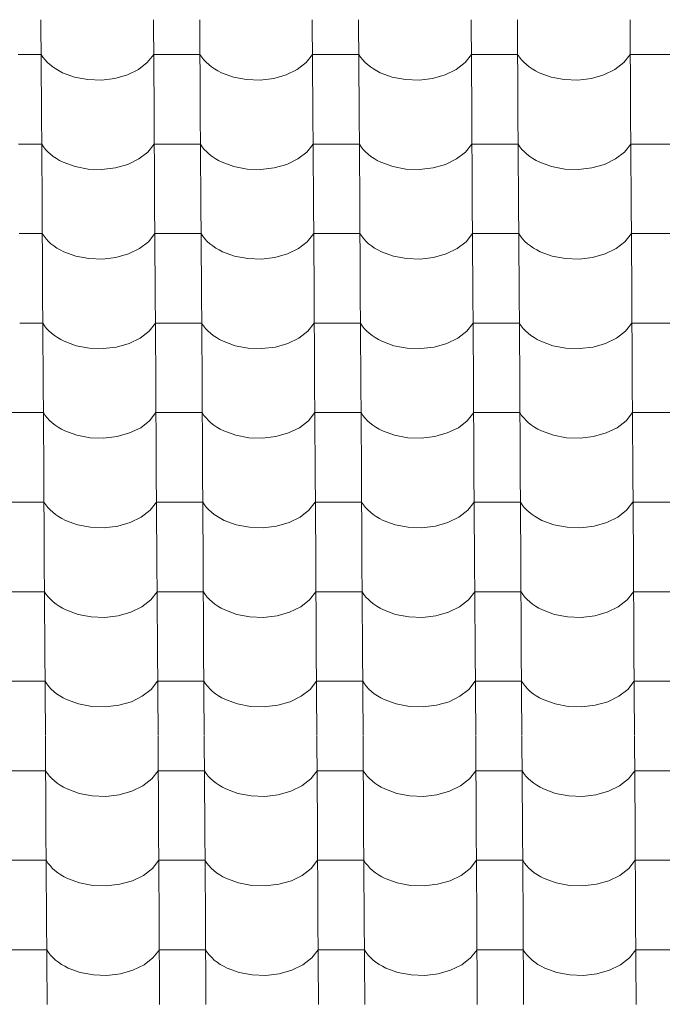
# Model space of a CAD drawing. Header units: millimetres. Extents: x -29001 to 109416, y -1251 to 13451.
# Tile 145 of 163: x -5127 to -4459, y 8009 to 9032. Entities that reach past the tile are written whole.
import ezdxf

# ---------------------------------------------------------------- set-up
doc = ezdxf.new("R2010")
doc.units = ezdxf.units.MM
doc.header["$MEASUREMENT"] = 0
doc.layers.add('POHLED JIŽNÍ_1_Konstrukce - nosné', color=7, linetype='Continuous')
doc.layers.add('POHLED JIŽNÍ_1_Nové_Výplně - Povrchové', color=7, linetype='Continuous')

# ---------------------------------------------------------------- blocks, each defined once
blk = doc.blocks.new('*X1', base_point=(-31394.7, -25864.9))
at = {"layer": 'POHLED JIŽNÍ_1_Nové_Výplně - Povrchové', "color": 21, "linetype": 'Continuous', "lineweight": 20, "true_color": 0xffaaaa}
for p, q in [((-5104.8, 9032.1), (-5104.3, 8939.4)), ((-4987.9, 9032.1), (-4987.3, 8939.4)), ((-4939.8, 9032.1), (-4939.3, 8939.4)), ((-4822.9, 9032.1), (-4822.3, 8939.4)), ((-4774.8, 9032.1), (-4774.3, 8939.4)), ((-4657.9, 9032.1), (-4657.3, 8939.4)), ((-4609.9, 9032.1), (-4609.3, 8939.4)), ((-4492.9, 9032.1), (-4492.3, 8939.4)), ((-5104.6, 8995.9), (-5128.6, 8995.9)), ((-5104.6, 8995.9), (-5102.8, 8993.2)), ((-5102.8, 8993.2), (-5100.6, 8990.5)), ((-5100.6, 8990.5), (-5098.2, 8987.9)), ((-4994.3, 8987.6), (-4987.7, 8995.9)), ((-4963.6, 8995.9), (-4987.7, 8995.9)), ((-4939.6, 8995.9), (-4963.6, 8995.9)), ((-4939.6, 8995.9), (-4937.8, 8993.2)), ((-4937.8, 8993.2), (-4935.6, 8990.5)), ((-4935.6, 8990.5), (-4933.2, 8987.9)), ((-4829.3, 8987.6), (-4822.7, 8995.9)), ((-4798.6, 8995.9), (-4822.7, 8995.9)), ((-4774.6, 8995.9), (-4798.6, 8995.9)), ((-4774.6, 8995.9), (-4772.8, 8993.2)), ((-4772.8, 8993.2), (-4770.6, 8990.5)), ((-4770.6, 8990.5), (-4768.2, 8987.9)), ((-4664.3, 8987.6), (-4657.7, 8995.9)), ((-4633.6, 8995.9), (-4657.7, 8995.9)), ((-4609.6, 8995.9), (-4633.6, 8995.9)), ((-4609.6, 8995.9), (-4607.8, 8993.2)), ((-4607.8, 8993.2), (-4605.6, 8990.5)), ((-4605.6, 8990.5), (-4603.2, 8987.9)), ((-4499.3, 8987.6), (-4492.7, 8995.9)), ((-4468.6, 8995.9), (-4492.7, 8995.9)), ((-4444.6, 8995.9), (-4468.6, 8995.9)), ((-5098.2, 8987.9), (-5095.5, 8985.4)), ((-5095.5, 8985.4), (-5092.6, 8983.1)), ((-5092.6, 8983.1), (-5089.4, 8980.9)), ((-5089.4, 8980.9), (-5085.9, 8978.9)), ((-5015, 8974.8), (-5003.5, 8980.4)), ((-5003.5, 8980.4), (-4994.3, 8987.6)), ((-4933.2, 8987.9), (-4930.5, 8985.4)), ((-4930.5, 8985.4), (-4927.6, 8983.1)), ((-4927.6, 8983.1), (-4924.4, 8980.9)), ((-4924.4, 8980.9), (-4920.9, 8978.9)), ((-4850, 8974.8), (-4838.5, 8980.4)), ((-4838.5, 8980.4), (-4829.3, 8987.6)), ((-4768.2, 8987.9), (-4765.5, 8985.4)), ((-4765.5, 8985.4), (-4762.6, 8983.1)), ((-4762.6, 8983.1), (-4759.4, 8980.9)), ((-4759.4, 8980.9), (-4755.9, 8978.9)), ((-4685, 8974.8), (-4673.5, 8980.4)), ((-4673.5, 8980.4), (-4664.3, 8987.6)), ((-4603.2, 8987.9), (-4600.5, 8985.4)), ((-4600.5, 8985.4), (-4597.6, 8983.1)), ((-4597.6, 8983.1), (-4594.4, 8980.9)), ((-4594.4, 8980.9), (-4590.9, 8978.9)), ((-4520, 8974.8), (-4508.5, 8980.4)), ((-4508.5, 8980.4), (-4499.3, 8987.6)), ((-5085.9, 8978.9), (-5082.3, 8977)), ((-5082.3, 8977), (-5069.8, 8972.5)), ((-5069.8, 8972.5), (-5056.2, 8969.9)), ((-5056.2, 8969.9), (-5042, 8969.4)), ((-5042, 8969.4), (-5028, 8971.1)), ((-5028, 8971.1), (-5015, 8974.8)), ((-4920.9, 8978.9), (-4917.3, 8977)), ((-4917.3, 8977), (-4904.8, 8972.5)), ((-4904.8, 8972.5), (-4891.2, 8969.9)), ((-4891.2, 8969.9), (-4877, 8969.4)), ((-4877, 8969.4), (-4863, 8971.1)), ((-4863, 8971.1), (-4850, 8974.8)), ((-4755.9, 8978.9), (-4752.3, 8977)), ((-4752.3, 8977), (-4739.8, 8972.5)), ((-4739.8, 8972.5), (-4726.2, 8969.9)), ((-4726.2, 8969.9), (-4712, 8969.4)), ((-4712, 8969.4), (-4698, 8971.1)), ((-4698, 8971.1), (-4685, 8974.8)), ((-4590.9, 8978.9), (-4587.3, 8977)), ((-4587.3, 8977), (-4574.8, 8972.5)), ((-4574.8, 8972.5), (-4561.2, 8969.9)), ((-4561.2, 8969.9), (-4547, 8969.4)), ((-4547, 8969.4), (-4533, 8971.1)), ((-4533, 8971.1), (-4520, 8974.8)), ((-5104.3, 8939.1), (-5103.7, 8846.4)), ((-4987.3, 8939.1), (-4986.7, 8846.4)), ((-4939.3, 8939.1), (-4938.7, 8846.4)), ((-4822.3, 8939.1), (-4821.7, 8846.4)), ((-4774.3, 8939.1), (-4773.7, 8846.4)), ((-4657.3, 8939.1), (-4656.7, 8846.4)), ((-4609.3, 8939.1), (-4608.7, 8846.4)), ((-4492.3, 8939.1), (-4491.7, 8846.4)), ((-5104, 8902.9), (-5128.1, 8902.9)), ((-5104, 8902.9), (-5102.2, 8900.1)), ((-5102.2, 8900.1), (-5100.1, 8897.4)), ((-4993.7, 8894.5), (-4987.1, 8902.9)), ((-4963.1, 8902.9), (-4987.1, 8902.9)), ((-4939, 8902.9), (-4963.1, 8902.9)), ((-4939, 8902.9), (-4937.2, 8900.1)), ((-4937.2, 8900.1), (-4935.1, 8897.4)), ((-4828.7, 8894.5), (-4822.1, 8902.9)), ((-4798.1, 8902.9), (-4822.1, 8902.9)), ((-4774, 8902.9), (-4798.1, 8902.9)), ((-4774, 8902.9), (-4772.2, 8900.1)), ((-4772.2, 8900.1), (-4770.1, 8897.4)), ((-4663.7, 8894.5), (-4657.1, 8902.9)), ((-4633.1, 8902.9), (-4657.1, 8902.9)), ((-4609, 8902.9), (-4633.1, 8902.9)), ((-4609, 8902.9), (-4607.2, 8900.1)), ((-4607.2, 8900.1), (-4605.1, 8897.4)), ((-4498.7, 8894.5), (-4492.1, 8902.9)), ((-4468.1, 8902.9), (-4492.1, 8902.9)), ((-4444, 8902.9), (-4468.1, 8902.9)), ((-5100.1, 8897.4), (-5097.6, 8894.9)), ((-5097.6, 8894.9), (-5094.9, 8892.4)), ((-5094.9, 8892.4), (-5092, 8890.1)), ((-5092, 8890.1), (-5088.8, 8887.9)), ((-5088.8, 8887.9), (-5085.4, 8885.9)), ((-5003, 8887.4), (-4993.7, 8894.5)), ((-4935.1, 8897.4), (-4932.6, 8894.9)), ((-4932.6, 8894.9), (-4929.9, 8892.4)), ((-4929.9, 8892.4), (-4927, 8890.1)), ((-4927, 8890.1), (-4923.8, 8887.9)), ((-4923.8, 8887.9), (-4920.4, 8885.9)), ((-4838, 8887.4), (-4828.7, 8894.5)), ((-4770.1, 8897.4), (-4767.6, 8894.9)), ((-4767.6, 8894.9), (-4764.9, 8892.4)), ((-4764.9, 8892.4), (-4762, 8890.1)), ((-4762, 8890.1), (-4758.8, 8887.9)), ((-4758.8, 8887.9), (-4755.4, 8885.9)), ((-4673, 8887.4), (-4663.7, 8894.5)), ((-4605.1, 8897.4), (-4602.6, 8894.9)), ((-4602.6, 8894.9), (-4599.9, 8892.4)), ((-4599.9, 8892.4), (-4597, 8890.1)), ((-4597, 8890.1), (-4593.8, 8887.9)), ((-4593.8, 8887.9), (-4590.4, 8885.9)), ((-4508, 8887.4), (-4498.7, 8894.5)), ((-5085.4, 8885.9), (-5081.7, 8884)), ((-5081.7, 8884), (-5069.3, 8879.5)), ((-5069.3, 8879.5), (-5055.6, 8876.9)), ((-5041.4, 8876.4), (-5027.4, 8878.1)), ((-5027.4, 8878.1), (-5014.4, 8881.8)), ((-5014.4, 8881.8), (-5003, 8887.4)), ((-4920.4, 8885.9), (-4916.7, 8884)), ((-4916.7, 8884), (-4904.3, 8879.5)), ((-4904.3, 8879.5), (-4890.6, 8876.9)), ((-4876.4, 8876.4), (-4862.4, 8878.1)), ((-4862.4, 8878.1), (-4849.4, 8881.8)), ((-4849.4, 8881.8), (-4838, 8887.4)), ((-4755.4, 8885.9), (-4751.7, 8884)), ((-4751.7, 8884), (-4739.3, 8879.5)), ((-4739.3, 8879.5), (-4725.6, 8876.9)), ((-4711.4, 8876.4), (-4697.4, 8878.1)), ((-4697.4, 8878.1), (-4684.4, 8881.8)), ((-4684.4, 8881.8), (-4673, 8887.4)), ((-4590.4, 8885.9), (-4586.7, 8884)), ((-4586.7, 8884), (-4574.3, 8879.5)), ((-4574.3, 8879.5), (-4560.6, 8876.9)), ((-4546.4, 8876.4), (-4532.4, 8878.1)), ((-4532.4, 8878.1), (-4519.4, 8881.8)), ((-4519.4, 8881.8), (-4508, 8887.4)), ((-5055.6, 8876.9), (-5041.4, 8876.4)), ((-4890.6, 8876.9), (-4876.4, 8876.4)), ((-4725.6, 8876.9), (-4711.4, 8876.4)), ((-4560.6, 8876.9), (-4546.4, 8876.4)), ((-5103.7, 8846.1), (-5103.1, 8753.4)), ((-4986.7, 8846.1), (-4986.1, 8753.4)), ((-4938.7, 8846.1), (-4938.1, 8753.4)), ((-4821.7, 8846.1), (-4821.1, 8753.4)), ((-4773.7, 8846.1), (-4773.1, 8753.4)), ((-4656.7, 8846.1), (-4656.1, 8753.4)), ((-4608.7, 8846.1), (-4608.1, 8753.4)), ((-4491.7, 8846.1), (-4491.1, 8753.4)), ((-5103.5, 8809.9), (-5127.5, 8809.9)), ((-5103.5, 8809.9), (-5101.6, 8807.1)), ((-5101.6, 8807.1), (-5099.5, 8804.4)), ((-4993.1, 8801.5), (-4986.5, 8809.9)), ((-4962.5, 8809.9), (-4986.5, 8809.9)), ((-4938.5, 8809.9), (-4962.5, 8809.9)), ((-4938.5, 8809.9), (-4936.6, 8807.1)), ((-4936.6, 8807.1), (-4934.5, 8804.4)), ((-4828.1, 8801.5), (-4821.5, 8809.9)), ((-4797.5, 8809.9), (-4821.5, 8809.9)), ((-4773.5, 8809.9), (-4797.5, 8809.9)), ((-4773.5, 8809.9), (-4771.6, 8807.1)), ((-4771.6, 8807.1), (-4769.5, 8804.4)), ((-4663.1, 8801.5), (-4656.5, 8809.9)), ((-4632.5, 8809.9), (-4656.5, 8809.9)), ((-4608.5, 8809.9), (-4632.5, 8809.9)), ((-4608.5, 8809.9), (-4606.6, 8807.1)), ((-4606.6, 8807.1), (-4604.5, 8804.4)), ((-4498.1, 8801.5), (-4491.5, 8809.9)), ((-4467.5, 8809.9), (-4491.5, 8809.9)), ((-4443.5, 8809.9), (-4467.5, 8809.9)), ((-5099.5, 8804.4), (-5097.1, 8801.8)), ((-5097.1, 8801.8), (-5094.4, 8799.4)), ((-5094.4, 8799.4), (-5091.4, 8797.1)), ((-5091.4, 8797.1), (-5088.2, 8794.9)), ((-5002.4, 8794.4), (-4993.1, 8801.5)), ((-4934.5, 8804.4), (-4932.1, 8801.8)), ((-4932.1, 8801.8), (-4929.4, 8799.4)), ((-4929.4, 8799.4), (-4926.4, 8797.1)), ((-4926.4, 8797.1), (-4923.2, 8794.9)), ((-4837.4, 8794.4), (-4828.1, 8801.5)), ((-4769.5, 8804.4), (-4767.1, 8801.8)), ((-4767.1, 8801.8), (-4764.4, 8799.4)), ((-4764.4, 8799.4), (-4761.4, 8797.1)), ((-4761.4, 8797.1), (-4758.2, 8794.9)), ((-4672.4, 8794.4), (-4663.1, 8801.5)), ((-4604.5, 8804.4), (-4602.1, 8801.8)), ((-4602.1, 8801.8), (-4599.4, 8799.4)), ((-4599.4, 8799.4), (-4596.4, 8797.1)), ((-4596.4, 8797.1), (-4593.2, 8794.9)), ((-4507.4, 8794.4), (-4498.1, 8801.5)), ((-5088.2, 8794.9), (-5084.8, 8792.9)), ((-5084.8, 8792.9), (-5081.1, 8791)), ((-5081.1, 8791), (-5068.7, 8786.4)), ((-5068.7, 8786.4), (-5055, 8783.9)), ((-5026.9, 8785.1), (-5013.8, 8788.8)), ((-5013.8, 8788.8), (-5002.4, 8794.4)), ((-4923.2, 8794.9), (-4919.8, 8792.9)), ((-4919.8, 8792.9), (-4916.1, 8791)), ((-4916.1, 8791), (-4903.7, 8786.4)), ((-4903.7, 8786.4), (-4890, 8783.9)), ((-4861.9, 8785.1), (-4848.8, 8788.8)), ((-4848.8, 8788.8), (-4837.4, 8794.4)), ((-4758.2, 8794.9), (-4754.8, 8792.9)), ((-4754.8, 8792.9), (-4751.1, 8791)), ((-4751.1, 8791), (-4738.7, 8786.4)), ((-4738.7, 8786.4), (-4725, 8783.9)), ((-4696.9, 8785.1), (-4683.8, 8788.8)), ((-4683.8, 8788.8), (-4672.4, 8794.4)), ((-4593.2, 8794.9), (-4589.8, 8792.9)), ((-4589.8, 8792.9), (-4586.2, 8791)), ((-4586.2, 8791), (-4573.7, 8786.4)), ((-4573.7, 8786.4), (-4560, 8783.9)), ((-4531.9, 8785.1), (-4518.8, 8788.8)), ((-4518.8, 8788.8), (-4507.4, 8794.4)), ((-5055, 8783.9), (-5040.8, 8783.4)), ((-5040.8, 8783.4), (-5026.9, 8785.1)), ((-4890, 8783.9), (-4875.8, 8783.4)), ((-4875.8, 8783.4), (-4861.9, 8785.1)), ((-4725, 8783.9), (-4710.8, 8783.4)), ((-4710.8, 8783.4), (-4696.9, 8785.1)), ((-4560, 8783.9), (-4545.8, 8783.4)), ((-4545.8, 8783.4), (-4531.9, 8785.1)), ((-5103.1, 8753.1), (-5102.5, 8660.4)), ((-4986.1, 8753.1), (-4985.6, 8660.4)), ((-4938.1, 8753.1), (-4937.5, 8660.4)), ((-4821.1, 8753.1), (-4820.6, 8660.4)), ((-4773.1, 8753.1), (-4772.5, 8660.4)), ((-4656.1, 8753.1), (-4655.6, 8660.4)), ((-4608.1, 8753.1), (-4607.5, 8660.4)), ((-4491.1, 8753.1), (-4490.6, 8660.4)), ((-5102.9, 8716.9), (-5126.9, 8716.9)), ((-5102.9, 8716.9), (-5101, 8714.1)), ((-5101, 8714.1), (-5098.9, 8711.4)), ((-4992.5, 8708.5), (-4985.9, 8716.9)), ((-4961.9, 8716.9), (-4985.9, 8716.9)), ((-4937.9, 8716.9), (-4961.9, 8716.9)), ((-4937.9, 8716.9), (-4936, 8714.1)), ((-4936, 8714.1), (-4933.9, 8711.4)), ((-4827.5, 8708.5), (-4820.9, 8716.9)), ((-4796.9, 8716.9), (-4820.9, 8716.9)), ((-4772.9, 8716.9), (-4796.9, 8716.9)), ((-4772.9, 8716.9), (-4771, 8714.1)), ((-4771, 8714.1), (-4768.9, 8711.4)), ((-4662.5, 8708.5), (-4655.9, 8716.9)), ((-4631.9, 8716.9), (-4655.9, 8716.9)), ((-4607.9, 8716.9), (-4631.9, 8716.9)), ((-4607.9, 8716.9), (-4606, 8714.1)), ((-4606, 8714.1), (-4603.9, 8711.4)), ((-4497.5, 8708.5), (-4490.9, 8716.9)), ((-4466.9, 8716.9), (-4490.9, 8716.9)), ((-4442.9, 8716.9), (-4466.9, 8716.9)), ((-5098.9, 8711.4), (-5096.5, 8708.8)), ((-5096.5, 8708.8), (-5093.8, 8706.4)), ((-5093.8, 8706.4), (-5090.8, 8704)), ((-5090.8, 8704), (-5087.6, 8701.9)), ((-5001.8, 8701.4), (-4992.5, 8708.5)), ((-4933.9, 8711.4), (-4931.5, 8708.8)), ((-4931.5, 8708.8), (-4928.8, 8706.4)), ((-4928.8, 8706.4), (-4925.8, 8704)), ((-4925.8, 8704), (-4922.6, 8701.9)), ((-4836.8, 8701.4), (-4827.5, 8708.5)), ((-4768.9, 8711.4), (-4766.5, 8708.8)), ((-4766.5, 8708.8), (-4763.8, 8706.4)), ((-4763.8, 8706.4), (-4760.8, 8704)), ((-4760.8, 8704), (-4757.6, 8701.9)), ((-4671.8, 8701.4), (-4662.5, 8708.5)), ((-4603.9, 8711.4), (-4601.5, 8708.8)), ((-4601.5, 8708.8), (-4598.8, 8706.4)), ((-4598.8, 8706.4), (-4595.8, 8704)), ((-4595.8, 8704), (-4592.6, 8701.9)), ((-4506.8, 8701.4), (-4497.5, 8708.5)), ((-5087.6, 8701.9), (-5084.2, 8699.9)), ((-5084.2, 8699.9), (-5080.6, 8698)), ((-5080.6, 8698), (-5068.1, 8693.4)), ((-5026.3, 8692), (-5013.2, 8695.8)), ((-5013.2, 8695.8), (-5001.8, 8701.4)), ((-4922.6, 8701.9), (-4919.2, 8699.9)), ((-4919.2, 8699.9), (-4915.6, 8698)), ((-4915.6, 8698), (-4903.1, 8693.4)), ((-4861.3, 8692), (-4848.2, 8695.8)), ((-4848.2, 8695.8), (-4836.8, 8701.4)), ((-4757.6, 8701.9), (-4754.2, 8699.9)), ((-4754.2, 8699.9), (-4750.6, 8698)), ((-4750.6, 8698), (-4738.1, 8693.4)), ((-4696.3, 8692), (-4683.2, 8695.8)), ((-4683.2, 8695.8), (-4671.8, 8701.4)), ((-4592.6, 8701.9), (-4589.2, 8699.9)), ((-4589.2, 8699.9), (-4585.6, 8698)), ((-4585.6, 8698), (-4573.1, 8693.4)), ((-4531.3, 8692), (-4518.2, 8695.8)), ((-4518.2, 8695.8), (-4506.8, 8701.4)), ((-5068.1, 8693.4), (-5054.4, 8690.8)), ((-5054.4, 8690.8), (-5040.2, 8690.4)), ((-5040.2, 8690.4), (-5026.3, 8692)), ((-4903.1, 8693.4), (-4889.4, 8690.8)), ((-4889.4, 8690.8), (-4875.2, 8690.4)), ((-4875.2, 8690.4), (-4861.3, 8692)), ((-4738.1, 8693.4), (-4724.4, 8690.8)), ((-4724.4, 8690.8), (-4710.2, 8690.4)), ((-4710.2, 8690.4), (-4696.3, 8692)), ((-4573.1, 8693.4), (-4559.4, 8690.8)), ((-4559.4, 8690.8), (-4545.2, 8690.4)), ((-4545.2, 8690.4), (-4531.3, 8692)), ((-5102.5, 8660.1), (-5101.9, 8567.4)), ((-4985.6, 8660.1), (-4985, 8567.4)), ((-4937.5, 8660.1), (-4936.9, 8567.4)), ((-4820.6, 8660.1), (-4820, 8567.4)), ((-4772.5, 8660.1), (-4771.9, 8567.4)), ((-4655.6, 8660.1), (-4655, 8567.4)), ((-4607.5, 8660.1), (-4606.9, 8567.4)), ((-4490.6, 8660.1), (-4490, 8567.4)), ((-5126.3, 8623.9), (-5150.3, 8623.9)), ((-5102.3, 8623.9), (-5126.3, 8623.9)), ((-5102.3, 8623.9), (-5100.5, 8621.1)), ((-4991.9, 8615.5), (-4985.3, 8623.9)), ((-4961.3, 8623.9), (-4985.3, 8623.9)), ((-4937.3, 8623.9), (-4961.3, 8623.9)), ((-4937.3, 8623.9), (-4935.5, 8621.1)), ((-4826.9, 8615.5), (-4820.3, 8623.9)), ((-4796.3, 8623.9), (-4820.3, 8623.9)), ((-4772.3, 8623.9), (-4796.3, 8623.9)), ((-4772.3, 8623.9), (-4770.5, 8621.1)), ((-4661.9, 8615.5), (-4655.3, 8623.9)), ((-4631.3, 8623.9), (-4655.3, 8623.9)), ((-4607.3, 8623.9), (-4631.3, 8623.9)), ((-4607.3, 8623.9), (-4605.5, 8621.1)), ((-4497, 8615.5), (-4490.3, 8623.9)), ((-4466.3, 8623.9), (-4490.3, 8623.9)), ((-4442.3, 8623.9), (-4466.3, 8623.9)), ((-5100.5, 8621.1), (-5098.3, 8618.4)), ((-5098.3, 8618.4), (-5095.9, 8615.8)), ((-5095.9, 8615.8), (-5093.2, 8613.4)), ((-5093.2, 8613.4), (-5090.2, 8611)), ((-5001.2, 8608.3), (-4991.9, 8615.5)), ((-4935.5, 8621.1), (-4933.3, 8618.4)), ((-4933.3, 8618.4), (-4930.9, 8615.8)), ((-4930.9, 8615.8), (-4928.2, 8613.4)), ((-4928.2, 8613.4), (-4925.2, 8611)), ((-4836.2, 8608.3), (-4826.9, 8615.5)), ((-4770.5, 8621.1), (-4768.3, 8618.4)), ((-4768.3, 8618.4), (-4765.9, 8615.8)), ((-4765.9, 8615.8), (-4763.2, 8613.4)), ((-4763.2, 8613.4), (-4760.2, 8611)), ((-4671.2, 8608.3), (-4661.9, 8615.5)), ((-4605.5, 8621.1), (-4603.3, 8618.4)), ((-4603.3, 8618.4), (-4600.9, 8615.8)), ((-4600.9, 8615.8), (-4598.2, 8613.4)), ((-4598.2, 8613.4), (-4595.2, 8611)), ((-4506.2, 8608.3), (-4497, 8615.5)), ((-5090.2, 8611), (-5087, 8608.9)), ((-5087, 8608.9), (-5083.6, 8606.8)), ((-5083.6, 8606.8), (-5080, 8605)), ((-5080, 8605), (-5067.5, 8600.4)), ((-5025.7, 8599), (-5012.7, 8602.8)), ((-5012.7, 8602.8), (-5001.2, 8608.3)), ((-4925.2, 8611), (-4922, 8608.9)), ((-4922, 8608.9), (-4918.6, 8606.8)), ((-4918.6, 8606.8), (-4915, 8605)), ((-4915, 8605), (-4902.5, 8600.4)), ((-4860.7, 8599), (-4847.7, 8602.8)), ((-4847.7, 8602.8), (-4836.2, 8608.3)), ((-4760.2, 8611), (-4757, 8608.9)), ((-4757, 8608.9), (-4753.6, 8606.8)), ((-4753.6, 8606.8), (-4750, 8605)), ((-4750, 8605), (-4737.5, 8600.4)), ((-4695.7, 8599), (-4682.7, 8602.8)), ((-4682.7, 8602.8), (-4671.2, 8608.3)), ((-4595.2, 8611), (-4592, 8608.9)), ((-4592, 8608.9), (-4588.6, 8606.8)), ((-4588.6, 8606.8), (-4585, 8605)), ((-4585, 8605), (-4572.5, 8600.4)), ((-4530.7, 8599), (-4517.7, 8602.8)), ((-4517.7, 8602.8), (-4506.2, 8608.3)), ((-5067.5, 8600.4), (-5053.8, 8597.8)), ((-5053.8, 8597.8), (-5039.7, 8597.4)), ((-5039.7, 8597.4), (-5025.7, 8599)), ((-4902.5, 8600.4), (-4888.8, 8597.8)), ((-4888.8, 8597.8), (-4874.7, 8597.4)), ((-4874.7, 8597.4), (-4860.7, 8599)), ((-4737.5, 8600.4), (-4723.8, 8597.8)), ((-4723.8, 8597.8), (-4709.7, 8597.4)), ((-4709.7, 8597.4), (-4695.7, 8599)), ((-4572.5, 8600.4), (-4558.8, 8597.8)), ((-4558.8, 8597.8), (-4544.7, 8597.4)), ((-4544.7, 8597.4), (-4530.7, 8599)), ((-5101.9, 8567.1), (-5101.4, 8474.4)), ((-4985, 8567.1), (-4984.4, 8474.4)), ((-4936.9, 8567.1), (-4936.4, 8474.4)), ((-4820, 8567.1), (-4819.4, 8474.4)), ((-4771.9, 8567.1), (-4771.4, 8474.4)), ((-4655, 8567.1), (-4654.4, 8474.4)), ((-4606.9, 8567.1), (-4606.4, 8474.4)), ((-4490, 8567.1), (-4489.4, 8474.4)), ((-5125.7, 8530.9), (-5149.7, 8530.9)), ((-5101.7, 8530.9), (-5125.7, 8530.9)), ((-5101.7, 8530.9), (-5099.9, 8528.1)), ((-4991.4, 8522.5), (-4984.7, 8530.9)), ((-4960.7, 8530.9), (-4984.7, 8530.9)), ((-4936.7, 8530.9), (-4960.7, 8530.9)), ((-4936.7, 8530.9), (-4934.9, 8528.1)), ((-4826.4, 8522.5), (-4819.8, 8530.9)), ((-4795.7, 8530.9), (-4819.8, 8530.9)), ((-4771.7, 8530.9), (-4795.7, 8530.9)), ((-4771.7, 8530.9), (-4769.9, 8528.1)), ((-4661.4, 8522.5), (-4654.8, 8530.9)), ((-4630.7, 8530.9), (-4654.8, 8530.9)), ((-4606.7, 8530.9), (-4630.7, 8530.9)), ((-4606.7, 8530.9), (-4604.9, 8528.1)), ((-4496.4, 8522.5), (-4489.8, 8530.9)), ((-4465.7, 8530.9), (-4489.8, 8530.9)), ((-4441.7, 8530.9), (-4465.7, 8530.9)), ((-5099.9, 8528.1), (-5097.7, 8525.4)), ((-5097.7, 8525.4), (-5095.3, 8522.8)), ((-5095.3, 8522.8), (-5092.6, 8520.4)), ((-5092.6, 8520.4), (-5089.7, 8518)), ((-5000.6, 8515.3), (-4991.4, 8522.5)), ((-4934.9, 8528.1), (-4932.7, 8525.4)), ((-4932.7, 8525.4), (-4930.3, 8522.8)), ((-4930.3, 8522.8), (-4927.6, 8520.4)), ((-4927.6, 8520.4), (-4924.7, 8518)), ((-4835.6, 8515.3), (-4826.4, 8522.5)), ((-4769.9, 8528.1), (-4767.7, 8525.4)), ((-4767.7, 8525.4), (-4765.3, 8522.8)), ((-4765.3, 8522.8), (-4762.6, 8520.4)), ((-4762.6, 8520.4), (-4759.7, 8518)), ((-4670.6, 8515.3), (-4661.4, 8522.5)), ((-4604.9, 8528.1), (-4602.7, 8525.4)), ((-4602.7, 8525.4), (-4600.3, 8522.8)), ((-4600.3, 8522.8), (-4597.6, 8520.4)), ((-4597.6, 8520.4), (-4594.7, 8518)), ((-4505.6, 8515.3), (-4496.4, 8522.5)), ((-5089.7, 8518), (-5086.5, 8515.9)), ((-5086.5, 8515.9), (-5083, 8513.8)), ((-5083, 8513.8), (-5079.4, 8512)), ((-5079.4, 8512), (-5066.9, 8507.4)), ((-5025.1, 8506), (-5012.1, 8509.7)), ((-5012.1, 8509.7), (-5000.6, 8515.3)), ((-4924.7, 8518), (-4921.5, 8515.9)), ((-4921.5, 8515.9), (-4918, 8513.8)), ((-4918, 8513.8), (-4914.4, 8512)), ((-4914.4, 8512), (-4901.9, 8507.4)), ((-4860.1, 8506), (-4847.1, 8509.7)), ((-4847.1, 8509.7), (-4835.6, 8515.3)), ((-4759.7, 8518), (-4756.5, 8515.9)), ((-4756.5, 8515.9), (-4753, 8513.8)), ((-4753, 8513.8), (-4749.4, 8512)), ((-4749.4, 8512), (-4736.9, 8507.4)), ((-4695.1, 8506), (-4682.1, 8509.7)), ((-4682.1, 8509.7), (-4670.6, 8515.3)), ((-4594.7, 8518), (-4591.5, 8515.9)), ((-4591.5, 8515.9), (-4588, 8513.8)), ((-4588, 8513.8), (-4584.4, 8512)), ((-4584.4, 8512), (-4571.9, 8507.4)), ((-4530.1, 8506), (-4517.1, 8509.7)), ((-4517.1, 8509.7), (-4505.6, 8515.3)), ((-5066.9, 8507.4), (-5053.3, 8504.8)), ((-5053.3, 8504.8), (-5039.1, 8504.4)), ((-5039.1, 8504.4), (-5025.1, 8506)), ((-4901.9, 8507.4), (-4888.3, 8504.8)), ((-4888.3, 8504.8), (-4874.1, 8504.4)), ((-4874.1, 8504.4), (-4860.1, 8506)), ((-4736.9, 8507.4), (-4723.3, 8504.8)), ((-4723.3, 8504.8), (-4709.1, 8504.4)), ((-4709.1, 8504.4), (-4695.1, 8506)), ((-4571.9, 8507.4), (-4558.3, 8504.8)), ((-4558.3, 8504.8), (-4544.1, 8504.4)), ((-4544.1, 8504.4), (-4530.1, 8506)), ((-5101.4, 8474), (-5100.8, 8381.4)), ((-4984.4, 8474), (-4983.8, 8381.4)), ((-4936.4, 8474), (-4935.8, 8381.4)), ((-4819.4, 8474), (-4818.8, 8381.4)), ((-4771.4, 8474), (-4770.8, 8381.4)), ((-4654.4, 8474), (-4653.8, 8381.4)), ((-4606.4, 8474), (-4605.8, 8381.4)), ((-4489.4, 8474), (-4488.8, 8381.4)), ((-5125.1, 8437.9), (-5149.2, 8437.9)), ((-5101.1, 8437.9), (-5125.1, 8437.9)), ((-5101.1, 8437.9), (-5099.3, 8435.1)), ((-4990.8, 8429.5), (-4984.2, 8437.9)), ((-4960.1, 8437.9), (-4984.2, 8437.9)), ((-4936.1, 8437.9), (-4960.1, 8437.9)), ((-4936.1, 8437.9), (-4934.3, 8435.1)), ((-4825.8, 8429.5), (-4819.2, 8437.9)), ((-4795.2, 8437.9), (-4819.2, 8437.9)), ((-4771.1, 8437.9), (-4795.2, 8437.9)), ((-4771.1, 8437.9), (-4769.3, 8435.1)), ((-4660.8, 8429.5), (-4654.2, 8437.9)), ((-4630.2, 8437.9), (-4654.2, 8437.9)), ((-4606.1, 8437.9), (-4630.2, 8437.9)), ((-4606.1, 8437.9), (-4604.3, 8435.1)), ((-4495.8, 8429.5), (-4489.2, 8437.9)), ((-4465.2, 8437.9), (-4489.2, 8437.9)), ((-4441.1, 8437.9), (-4465.2, 8437.9)), ((-5099.3, 8435.1), (-5097.1, 8432.4)), ((-5097.1, 8432.4), (-5094.7, 8429.8)), ((-5094.7, 8429.8), (-5092, 8427.3)), ((-5000, 8422.3), (-4990.8, 8429.5)), ((-4934.3, 8435.1), (-4932.2, 8432.4)), ((-4932.2, 8432.4), (-4929.7, 8429.8)), ((-4929.7, 8429.8), (-4927, 8427.3)), ((-4835, 8422.3), (-4825.8, 8429.5)), ((-4769.3, 8435.1), (-4767.2, 8432.4)), ((-4767.2, 8432.4), (-4764.7, 8429.8)), ((-4764.7, 8429.8), (-4762, 8427.3)), ((-4670.1, 8422.3), (-4660.8, 8429.5)), ((-4604.3, 8435.1), (-4602.2, 8432.4)), ((-4602.2, 8432.4), (-4599.7, 8429.8)), ((-4599.7, 8429.8), (-4597, 8427.3)), ((-4505.1, 8422.3), (-4495.8, 8429.5)), ((-5092, 8427.3), (-5089.1, 8425)), ((-5089.1, 8425), (-5085.9, 8422.8)), ((-5085.9, 8422.8), (-5082.5, 8420.8)), ((-5082.5, 8420.8), (-5078.8, 8419)), ((-5078.8, 8419), (-5066.3, 8414.4)), ((-5011.5, 8416.7), (-5000, 8422.3)), ((-4927, 8427.3), (-4924.1, 8425)), ((-4924.1, 8425), (-4920.9, 8422.8)), ((-4920.9, 8422.8), (-4917.5, 8420.8)), ((-4917.5, 8420.8), (-4913.8, 8419)), ((-4913.8, 8419), (-4901.3, 8414.4)), ((-4846.5, 8416.7), (-4835, 8422.3)), ((-4762, 8427.3), (-4759.1, 8425)), ((-4759.1, 8425), (-4755.9, 8422.8)), ((-4755.9, 8422.8), (-4752.5, 8420.8)), ((-4752.5, 8420.8), (-4748.8, 8419)), ((-4748.8, 8419), (-4736.4, 8414.4)), ((-4681.5, 8416.7), (-4670.1, 8422.3)), ((-4597, 8427.3), (-4594.1, 8425)), ((-4594.1, 8425), (-4590.9, 8422.8)), ((-4590.9, 8422.8), (-4587.5, 8420.8)), ((-4587.5, 8420.8), (-4583.8, 8419)), ((-4583.8, 8419), (-4571.4, 8414.4)), ((-4516.5, 8416.7), (-4505.1, 8422.3)), ((-5066.3, 8414.4), (-5052.7, 8411.8)), ((-5052.7, 8411.8), (-5038.5, 8411.3)), ((-5038.5, 8411.3), (-5024.5, 8413)), ((-5024.5, 8413), (-5011.5, 8416.7)), ((-4901.3, 8414.4), (-4887.7, 8411.8)), ((-4887.7, 8411.8), (-4873.5, 8411.3)), ((-4873.5, 8411.3), (-4859.5, 8413)), ((-4859.5, 8413), (-4846.5, 8416.7)), ((-4736.4, 8414.4), (-4722.7, 8411.8)), ((-4722.7, 8411.8), (-4708.5, 8411.3)), ((-4708.5, 8411.3), (-4694.5, 8413)), ((-4694.5, 8413), (-4681.5, 8416.7)), ((-4571.4, 8414.4), (-4557.7, 8411.8)), ((-4557.7, 8411.8), (-4543.5, 8411.3)), ((-4543.5, 8411.3), (-4529.5, 8413)), ((-4529.5, 8413), (-4516.5, 8416.7)), ((-5100.8, 8381), (-5100.2, 8288.4)), ((-4983.8, 8381), (-4983.2, 8288.4)), ((-4935.8, 8381), (-4935.2, 8288.4)), ((-4818.8, 8381), (-4818.2, 8288.4)), ((-4770.8, 8381), (-4770.2, 8288.4)), ((-4653.8, 8381), (-4653.2, 8288.4)), ((-4605.8, 8381), (-4605.2, 8288.4)), ((-4488.8, 8381), (-4488.2, 8288.4)), ((-5124.6, 8344.9), (-5148.6, 8344.9)), ((-5100.5, 8344.9), (-5124.6, 8344.9)), ((-5100.5, 8344.9), (-5098.7, 8342.1)), ((-5098.7, 8342.1), (-5096.6, 8339.4)), ((-5096.6, 8339.4), (-5094.1, 8336.8)), ((-5094.1, 8336.8), (-5091.4, 8334.3)), ((-4999.5, 8329.3), (-4990.2, 8336.5)), ((-4990.2, 8336.5), (-4983.6, 8344.9)), ((-4959.6, 8344.9), (-4983.6, 8344.9)), ((-4935.5, 8344.9), (-4959.6, 8344.9)), ((-4935.5, 8344.9), (-4933.7, 8342.1)), ((-4933.7, 8342.1), (-4931.6, 8339.4)), ((-4931.6, 8339.4), (-4929.1, 8336.8)), ((-4929.1, 8336.8), (-4926.5, 8334.3)), ((-4834.5, 8329.3), (-4825.2, 8336.5)), ((-4825.2, 8336.5), (-4818.6, 8344.9)), ((-4794.6, 8344.9), (-4818.6, 8344.9)), ((-4770.6, 8344.9), (-4794.6, 8344.9)), ((-4770.6, 8344.9), (-4768.7, 8342.1)), ((-4768.7, 8342.1), (-4766.6, 8339.4)), ((-4766.6, 8339.4), (-4764.1, 8336.8)), ((-4764.1, 8336.8), (-4761.5, 8334.3)), ((-4669.5, 8329.3), (-4660.2, 8336.5)), ((-4660.2, 8336.5), (-4653.6, 8344.9)), ((-4629.6, 8344.9), (-4653.6, 8344.9)), ((-4605.6, 8344.9), (-4629.6, 8344.9)), ((-4605.6, 8344.9), (-4603.7, 8342.1)), ((-4603.7, 8342.1), (-4601.6, 8339.4)), ((-4601.6, 8339.4), (-4599.2, 8336.8)), ((-4599.2, 8336.8), (-4596.5, 8334.3)), ((-4504.5, 8329.3), (-4495.2, 8336.5)), ((-4495.2, 8336.5), (-4488.6, 8344.9)), ((-4464.6, 8344.9), (-4488.6, 8344.9)), ((-4440.6, 8344.9), (-4464.6, 8344.9)), ((-5091.4, 8334.3), (-5088.5, 8332)), ((-5088.5, 8332), (-5085.3, 8329.8)), ((-5085.3, 8329.8), (-5081.9, 8327.8)), ((-5081.9, 8327.8), (-5078.2, 8326)), ((-5078.2, 8326), (-5065.8, 8321.4)), ((-5010.9, 8323.7), (-4999.5, 8329.3)), ((-4926.5, 8334.3), (-4923.5, 8332)), ((-4923.5, 8332), (-4920.3, 8329.8)), ((-4920.3, 8329.8), (-4916.9, 8327.8)), ((-4916.9, 8327.8), (-4913.2, 8326)), ((-4913.2, 8326), (-4900.8, 8321.4)), ((-4845.9, 8323.7), (-4834.5, 8329.3)), ((-4761.5, 8334.3), (-4758.5, 8332)), ((-4758.5, 8332), (-4755.3, 8329.8)), ((-4755.3, 8329.8), (-4751.9, 8327.8)), ((-4751.9, 8327.8), (-4748.2, 8326)), ((-4748.2, 8326), (-4735.8, 8321.4)), ((-4680.9, 8323.7), (-4669.5, 8329.3)), ((-4596.5, 8334.3), (-4593.5, 8332)), ((-4593.5, 8332), (-4590.3, 8329.8)), ((-4590.3, 8329.8), (-4586.9, 8327.8)), ((-4586.9, 8327.8), (-4583.2, 8326)), ((-4583.2, 8326), (-4570.8, 8321.4)), ((-4515.9, 8323.7), (-4504.5, 8329.3)), ((-5065.8, 8321.4), (-5052.1, 8318.8)), ((-5052.1, 8318.8), (-5037.9, 8318.3)), ((-5037.9, 8318.3), (-5023.9, 8320)), ((-5023.9, 8320), (-5010.9, 8323.7)), ((-4900.8, 8321.4), (-4887.1, 8318.8)), ((-4887.1, 8318.8), (-4872.9, 8318.3)), ((-4872.9, 8318.3), (-4858.9, 8320)), ((-4858.9, 8320), (-4845.9, 8323.7)), ((-4735.8, 8321.4), (-4722.1, 8318.8)), ((-4722.1, 8318.8), (-4707.9, 8318.3)), ((-4707.9, 8318.3), (-4693.9, 8320)), ((-4693.9, 8320), (-4680.9, 8323.7)), ((-4570.8, 8321.4), (-4557.1, 8318.8)), ((-4557.1, 8318.8), (-4542.9, 8318.3)), ((-4542.9, 8318.3), (-4529, 8320)), ((-4529, 8320), (-4515.9, 8323.7)), ((-5100.2, 8288), (-5099.6, 8195.4)), ((-4983.2, 8288), (-4982.6, 8195.4)), ((-4935.2, 8288), (-4934.6, 8195.4)), ((-4818.2, 8288), (-4817.7, 8195.4)), ((-4770.2, 8288), (-4769.6, 8195.4)), ((-4653.2, 8288), (-4652.7, 8195.4)), ((-4605.2, 8288), (-4604.6, 8195.4)), ((-4488.2, 8288), (-4487.7, 8195.4)), ((-5124, 8251.9), (-5148, 8251.9)), ((-5100, 8251.9), (-5124, 8251.9)), ((-5100, 8251.9), (-5098.1, 8249.1)), ((-5098.1, 8249.1), (-5096, 8246.4)), ((-5096, 8246.4), (-5093.6, 8243.8)), ((-5093.6, 8243.8), (-5090.9, 8241.3)), ((-4989.6, 8243.5), (-4983, 8251.9)), ((-4959, 8251.9), (-4983, 8251.9)), ((-4935, 8251.9), (-4959, 8251.9)), ((-4935, 8251.9), (-4933.1, 8249.1)), ((-4933.1, 8249.1), (-4931, 8246.4)), ((-4931, 8246.4), (-4928.6, 8243.8)), ((-4928.6, 8243.8), (-4925.9, 8241.3)), ((-4824.6, 8243.5), (-4818, 8251.9)), ((-4794, 8251.9), (-4818, 8251.9)), ((-4770, 8251.9), (-4794, 8251.9)), ((-4770, 8251.9), (-4768.1, 8249.1)), ((-4768.1, 8249.1), (-4766, 8246.4)), ((-4766, 8246.4), (-4763.6, 8243.8)), ((-4763.6, 8243.8), (-4760.9, 8241.3)), ((-4659.6, 8243.5), (-4653, 8251.9)), ((-4629, 8251.9), (-4653, 8251.9)), ((-4605, 8251.9), (-4629, 8251.9)), ((-4605, 8251.9), (-4603.1, 8249.1)), ((-4603.1, 8249.1), (-4601, 8246.4)), ((-4601, 8246.4), (-4598.6, 8243.8)), ((-4598.6, 8243.8), (-4595.9, 8241.3)), ((-4494.6, 8243.5), (-4488, 8251.9)), ((-4464, 8251.9), (-4488, 8251.9)), ((-4440, 8251.9), (-4464, 8251.9)), ((-5090.9, 8241.3), (-5087.9, 8239)), ((-5087.9, 8239), (-5084.7, 8236.8)), ((-5084.7, 8236.8), (-5081.3, 8234.8)), ((-5081.3, 8234.8), (-5077.7, 8233)), ((-5010.3, 8230.7), (-4998.9, 8236.3)), ((-4998.9, 8236.3), (-4989.6, 8243.5)), ((-4925.9, 8241.3), (-4922.9, 8239)), ((-4922.9, 8239), (-4919.7, 8236.8)), ((-4919.7, 8236.8), (-4916.3, 8234.8)), ((-4916.3, 8234.8), (-4912.7, 8233)), ((-4845.3, 8230.7), (-4833.9, 8236.3)), ((-4833.9, 8236.3), (-4824.6, 8243.5)), ((-4760.9, 8241.3), (-4757.9, 8239)), ((-4757.9, 8239), (-4754.7, 8236.8)), ((-4754.7, 8236.8), (-4751.3, 8234.8)), ((-4751.3, 8234.8), (-4747.7, 8233)), ((-4680.3, 8230.7), (-4668.9, 8236.3)), ((-4668.9, 8236.3), (-4659.6, 8243.5)), ((-4595.9, 8241.3), (-4592.9, 8239)), ((-4592.9, 8239), (-4589.7, 8236.8)), ((-4589.7, 8236.8), (-4586.3, 8234.8)), ((-4586.3, 8234.8), (-4582.7, 8233)), ((-4515.3, 8230.7), (-4503.9, 8236.3)), ((-4503.9, 8236.3), (-4494.6, 8243.5)), ((-5077.7, 8233), (-5065.2, 8228.4)), ((-5065.2, 8228.4), (-5051.5, 8225.8)), ((-5051.5, 8225.8), (-5037.3, 8225.3)), ((-5037.3, 8225.3), (-5023.4, 8227)), ((-5023.4, 8227), (-5010.3, 8230.7)), ((-4912.7, 8233), (-4900.2, 8228.4)), ((-4900.2, 8228.4), (-4886.5, 8225.8)), ((-4886.5, 8225.8), (-4872.3, 8225.3)), ((-4872.3, 8225.3), (-4858.4, 8227)), ((-4858.4, 8227), (-4845.3, 8230.7)), ((-4747.7, 8233), (-4735.2, 8228.4)), ((-4735.2, 8228.4), (-4721.5, 8225.8)), ((-4721.5, 8225.8), (-4707.3, 8225.3)), ((-4707.3, 8225.3), (-4693.4, 8227)), ((-4693.4, 8227), (-4680.3, 8230.7)), ((-4582.7, 8233), (-4570.2, 8228.4)), ((-4570.2, 8228.4), (-4556.5, 8225.8)), ((-4556.5, 8225.8), (-4542.3, 8225.3)), ((-4542.3, 8225.3), (-4528.4, 8227)), ((-4528.4, 8227), (-4515.3, 8230.7)), ((-5099.6, 8195), (-5099, 8102.3)), ((-4982.6, 8195), (-4982.1, 8102.3)), ((-4934.6, 8195), (-4934, 8102.3)), ((-4817.7, 8195), (-4817.1, 8102.3)), ((-4769.6, 8195), (-4769, 8102.3)), ((-4652.7, 8195), (-4652.1, 8102.3)), ((-4604.6, 8195), (-4604, 8102.3)), ((-4487.7, 8195), (-4487.1, 8102.3)), ((-5123.4, 8158.9), (-5147.4, 8158.9)), ((-5099.4, 8158.9), (-5123.4, 8158.9)), ((-5099.4, 8158.9), (-5097.5, 8156.1)), ((-5097.5, 8156.1), (-5095.4, 8153.4)), ((-5095.4, 8153.4), (-5093, 8150.8)), ((-4989, 8150.5), (-4982.4, 8158.9)), ((-4958.4, 8158.9), (-4982.4, 8158.9)), ((-4934.4, 8158.9), (-4958.4, 8158.9)), ((-4934.4, 8158.9), (-4932.5, 8156.1)), ((-4932.5, 8156.1), (-4930.4, 8153.4)), ((-4930.4, 8153.4), (-4928, 8150.8)), ((-4824, 8150.5), (-4817.4, 8158.9)), ((-4793.4, 8158.9), (-4817.4, 8158.9)), ((-4769.4, 8158.9), (-4793.4, 8158.9)), ((-4769.4, 8158.9), (-4767.5, 8156.1)), ((-4767.5, 8156.1), (-4765.4, 8153.4)), ((-4765.4, 8153.4), (-4763, 8150.8)), ((-4659, 8150.5), (-4652.4, 8158.9)), ((-4628.4, 8158.9), (-4652.4, 8158.9)), ((-4604.4, 8158.9), (-4628.4, 8158.9)), ((-4604.4, 8158.9), (-4602.6, 8156.1)), ((-4602.6, 8156.1), (-4600.4, 8153.4)), ((-4600.4, 8153.4), (-4598, 8150.8)), ((-4494, 8150.5), (-4487.4, 8158.9)), ((-4463.4, 8158.9), (-4487.4, 8158.9)), ((-4439.4, 8158.9), (-4463.4, 8158.9)), ((-5093, 8150.8), (-5090.3, 8148.3)), ((-5090.3, 8148.3), (-5087.3, 8146)), ((-5087.3, 8146), (-5084.1, 8143.8)), ((-5084.1, 8143.8), (-5080.7, 8141.8)), ((-5080.7, 8141.8), (-5077.1, 8139.9)), ((-5009.7, 8137.7), (-4998.3, 8143.3)), ((-4998.3, 8143.3), (-4989, 8150.5)), ((-4928, 8150.8), (-4925.3, 8148.3)), ((-4925.3, 8148.3), (-4922.3, 8146)), ((-4922.3, 8146), (-4919.1, 8143.8)), ((-4919.1, 8143.8), (-4915.7, 8141.8)), ((-4915.7, 8141.8), (-4912.1, 8139.9)), ((-4844.7, 8137.7), (-4833.3, 8143.3)), ((-4833.3, 8143.3), (-4824, 8150.5)), ((-4763, 8150.8), (-4760.3, 8148.3)), ((-4760.3, 8148.3), (-4757.3, 8146)), ((-4757.3, 8146), (-4754.1, 8143.8)), ((-4754.1, 8143.8), (-4750.7, 8141.8)), ((-4750.7, 8141.8), (-4747.1, 8139.9)), ((-4679.7, 8137.7), (-4668.3, 8143.3)), ((-4668.3, 8143.3), (-4659, 8150.5)), ((-4598, 8150.8), (-4595.3, 8148.3)), ((-4595.3, 8148.3), (-4592.3, 8146)), ((-4592.3, 8146), (-4589.1, 8143.8)), ((-4589.1, 8143.8), (-4585.7, 8141.8)), ((-4585.7, 8141.8), (-4582.1, 8139.9)), ((-4514.8, 8137.7), (-4503.3, 8143.3)), ((-4503.3, 8143.3), (-4494, 8150.5)), ((-5077.1, 8139.9), (-5064.6, 8135.4)), ((-5064.6, 8135.4), (-5050.9, 8132.8)), ((-5050.9, 8132.8), (-5036.7, 8132.3)), ((-5036.7, 8132.3), (-5022.8, 8134)), ((-5022.8, 8134), (-5009.7, 8137.7)), ((-4912.1, 8139.9), (-4899.6, 8135.4)), ((-4899.6, 8135.4), (-4885.9, 8132.8)), ((-4885.9, 8132.8), (-4871.7, 8132.3)), ((-4871.7, 8132.3), (-4857.8, 8134)), ((-4857.8, 8134), (-4844.7, 8137.7)), ((-4747.1, 8139.9), (-4734.6, 8135.4)), ((-4734.6, 8135.4), (-4720.9, 8132.8)), ((-4720.9, 8132.8), (-4706.7, 8132.3)), ((-4706.7, 8132.3), (-4692.8, 8134)), ((-4692.8, 8134), (-4679.7, 8137.7)), ((-4582.1, 8139.9), (-4569.6, 8135.4)), ((-4569.6, 8135.4), (-4555.9, 8132.8)), ((-4555.9, 8132.8), (-4541.8, 8132.3)), ((-4541.8, 8132.3), (-4527.8, 8134)), ((-4527.8, 8134), (-4514.8, 8137.7)), ((-5099, 8102), (-5098.4, 8009.3)), ((-4982.1, 8102), (-4981.5, 8009.3)), ((-4934, 8102), (-4933.5, 8009.3)), ((-4817.1, 8102), (-4816.5, 8009.3)), ((-4769, 8102), (-4768.5, 8009.3)), ((-4652.1, 8102), (-4651.5, 8009.3)), ((-4604, 8102), (-4603.5, 8009.3)), ((-4487.1, 8102), (-4486.5, 8009.3)), ((-5122.8, 8065.9), (-5146.8, 8065.9)), ((-5098.8, 8065.9), (-5122.8, 8065.9)), ((-5098.8, 8065.9), (-5097, 8063.1)), ((-5097, 8063.1), (-5094.8, 8060.4)), ((-5094.8, 8060.4), (-5092.4, 8057.8)), ((-4988.5, 8057.5), (-4981.8, 8065.9)), ((-4957.8, 8065.9), (-4981.8, 8065.9)), ((-4933.8, 8065.9), (-4957.8, 8065.9)), ((-4933.8, 8065.9), (-4932, 8063.1)), ((-4932, 8063.1), (-4929.8, 8060.4)), ((-4929.8, 8060.4), (-4927.4, 8057.8)), ((-4823.5, 8057.5), (-4816.8, 8065.9)), ((-4792.8, 8065.9), (-4816.8, 8065.9)), ((-4768.8, 8065.9), (-4792.8, 8065.9)), ((-4768.8, 8065.9), (-4767, 8063.1)), ((-4767, 8063.1), (-4764.8, 8060.4)), ((-4764.8, 8060.4), (-4762.4, 8057.8)), ((-4658.5, 8057.5), (-4651.8, 8065.9)), ((-4627.8, 8065.9), (-4651.8, 8065.9)), ((-4603.8, 8065.9), (-4627.8, 8065.9)), ((-4603.8, 8065.9), (-4602, 8063.1)), ((-4602, 8063.1), (-4599.8, 8060.4)), ((-4599.8, 8060.4), (-4597.4, 8057.8)), ((-4493.5, 8057.5), (-4486.8, 8065.9)), ((-4462.8, 8065.9), (-4486.8, 8065.9)), ((-4438.8, 8065.9), (-4462.8, 8065.9)), ((-5092.4, 8057.8), (-5089.7, 8055.3)), ((-5089.7, 8055.3), (-5086.7, 8053)), ((-5086.7, 8053), (-5083.5, 8050.8)), ((-5083.5, 8050.8), (-5080.1, 8048.8)), ((-5009.2, 8044.7), (-4997.7, 8050.3)), ((-4997.7, 8050.3), (-4988.5, 8057.5)), ((-4927.4, 8057.8), (-4924.7, 8055.3)), ((-4924.7, 8055.3), (-4921.8, 8053)), ((-4921.8, 8053), (-4918.6, 8050.8)), ((-4918.6, 8050.8), (-4915.1, 8048.8)), ((-4844.2, 8044.7), (-4832.7, 8050.3)), ((-4832.7, 8050.3), (-4823.5, 8057.5)), ((-4762.4, 8057.8), (-4759.7, 8055.3)), ((-4759.7, 8055.3), (-4756.8, 8053)), ((-4756.8, 8053), (-4753.6, 8050.8)), ((-4753.6, 8050.8), (-4750.1, 8048.8)), ((-4679.2, 8044.7), (-4667.7, 8050.3)), ((-4667.7, 8050.3), (-4658.5, 8057.5)), ((-4597.4, 8057.8), (-4594.7, 8055.3)), ((-4594.7, 8055.3), (-4591.8, 8053)), ((-4591.8, 8053), (-4588.6, 8050.8)), ((-4588.6, 8050.8), (-4585.1, 8048.8)), ((-4514.2, 8044.7), (-4502.7, 8050.3)), ((-4502.7, 8050.3), (-4493.5, 8057.5)), ((-5080.1, 8048.8), (-5076.5, 8046.9)), ((-5076.5, 8046.9), (-5064, 8042.4)), ((-5064, 8042.4), (-5050.3, 8039.8)), ((-5050.3, 8039.8), (-5036.2, 8039.3)), ((-5036.2, 8039.3), (-5022.2, 8041)), ((-5022.2, 8041), (-5009.2, 8044.7)), ((-4915.1, 8048.8), (-4911.5, 8046.9)), ((-4911.5, 8046.9), (-4899, 8042.4)), ((-4899, 8042.4), (-4885.3, 8039.8)), ((-4885.3, 8039.8), (-4871.2, 8039.3)), ((-4871.2, 8039.3), (-4857.2, 8041)), ((-4857.2, 8041), (-4844.2, 8044.7)), ((-4750.1, 8048.8), (-4746.5, 8046.9)), ((-4746.5, 8046.9), (-4734, 8042.4)), ((-4734, 8042.4), (-4720.3, 8039.8)), ((-4720.3, 8039.8), (-4706.2, 8039.3)), ((-4706.2, 8039.3), (-4692.2, 8041)), ((-4692.2, 8041), (-4679.2, 8044.7)), ((-4585.1, 8048.8), (-4581.5, 8046.9)), ((-4581.5, 8046.9), (-4569, 8042.4)), ((-4569, 8042.4), (-4555.4, 8039.8)), ((-4555.4, 8039.8), (-4541.2, 8039.3)), ((-4541.2, 8039.3), (-4527.2, 8041)), ((-4527.2, 8041), (-4514.2, 8044.7))]:
    blk.add_line(p, q, dxfattribs=at)

msp = doc.modelspace()

# ---------------------------------------------------------------- block references
at = {"layer": 'POHLED JIŽNÍ_1_Konstrukce - nosné', "color": 9, "linetype": 'Continuous', "lineweight": 13}
msp.add_blockref('*X1', (-31394.7, -25864.9), dxfattribs=at)

doc.saveas('drawing.dxf')
